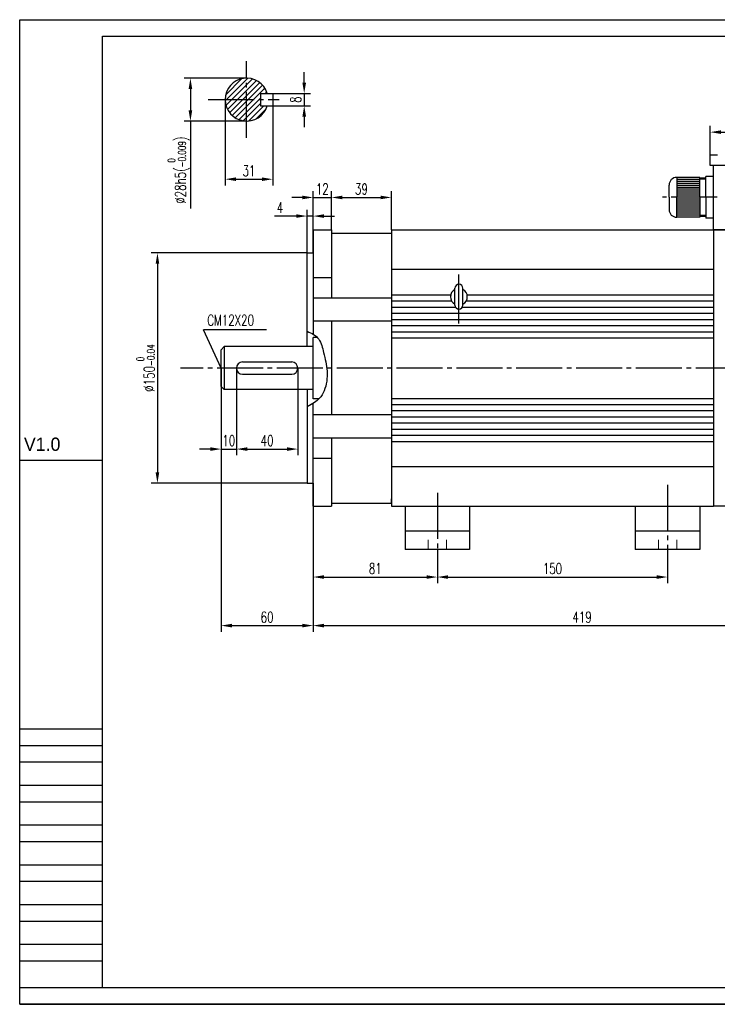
# Model space of a CAD drawing. Header units: inches. Extents: x -145 to 8431, y -8689 to -4411.
# Tile 1 of 14: x -145 to 309, y -8689 to -8048. Entities that reach past the tile are written whole.
import ezdxf

# ---------------------------------------------------------------- set-up
doc = ezdxf.new("R2010")
doc.units = ezdxf.units.IN
doc.header["$MEASUREMENT"] = 0
for name, pattern in [('CENTER', [50.8, 31.75, -6.35, 6.35, -6.35]), ('EB_DASHDOT', [39, 30, -3, 3, -3]), ('JIS_02_1.2', [2.5, 1.25, -1.25])]:
    doc.linetypes.add(name, pattern=pattern)
for name, color, linetype in [('1', 1, 'Continuous'), ('3中心线层', 4, 'CENTER'), ('尺寸线', 7, 'Continuous')]:
    doc.layers.add(name, color=color, linetype=linetype)
for name, color, linetype, lineweight in [('CAXA1', 1, 'EB_DASHDOT', 25), ('实线', 7, 'Continuous', 30), ('虚线', 7, 'JIS_02_1.2', 13)]:
    doc.layers.add(name, color=color, linetype=linetype, lineweight=lineweight)
doc.styles.add('wldj', font='txt.shx', dxfattribs={"width": 0.7, "bigfont": 'INTECAD.SHX'})
doc.dimstyles.new('半径标注', dxfattribs={"dimscale": 2, "dimtxt": 3.5, "dimasz": 3.5, "dimexe": 2, "dimexo": 0, "dimgap": 1, "dimtad": 1, "dimdec": 3, "dimdsep": 46, "dimtxsty": 'wldj', "dimcen": 0.09, "dimclrd": 1, "dimclre": 1, "dimclrt": 3, "dimazin": 2, "dimtfac": 0.7, "dimtdec": 3, "dimtmove": 0, "dimatfit": 3, "dimfxl": 1, "dimtzin": 0, "dimarcsym": 0})

# ---------------------------------------------------------------- blocks, each defined once
blk = doc.blocks.new('*D24')
at = {"color": 1, "lineweight": -2}
for p, q in [((-14.11, -8286.58), (-14.11, -8446.36)), ((45.89, -8364.58), (45.89, -8446.36)), ((-7.11, -8442.36), (38.89, -8442.36))]:
    blk.add_line(p, q, dxfattribs=at)
at = {"color": 1}
for points in [[(-7.11, -8441.19), (-7.11, -8443.53), (-14.11, -8442.36)], [(38.89, -8441.19), (38.89, -8443.53), (45.89, -8442.36)]]:
    blk.add_solid(points, dxfattribs=at)
at = {"layer": 'Defpoints', "color": 0}
for p in [(-14.11, -8286.58), (45.89, -8364.58), (45.89, -8442.36)]:
    blk.add_point(p, dxfattribs=at)
at = {"color": 3, "insert": (15.89, -8436.86), "char_height": 7, "attachment_point": 5, "style": 'wldj'}
blk.add_mtext('60', dxfattribs=at)
blk = doc.blocks.new('*D42')
at = {"color": 1, "lineweight": -2}
for p, q in [((465.01, -8274.58), (465.01, -8446.36)), ((45.89, -8364.58), (45.89, -8446.36)), ((52.89, -8442.36), (458.01, -8442.36))]:
    blk.add_line(p, q, dxfattribs=at)
at = {"color": 1}
for points in [[(52.89, -8441.19), (52.89, -8443.53), (45.89, -8442.36)], [(458.01, -8441.19), (458.01, -8443.53), (465.01, -8442.36)]]:
    blk.add_solid(points, dxfattribs=at)
at = {"layer": 'Defpoints', "color": 0}
for p in [(465.01, -8274.58), (45.89, -8364.58), (465.01, -8442.36)]:
    blk.add_point(p, dxfattribs=at)
at = {"color": 3, "insert": (221.21, -8436.86), "char_height": 7, "attachment_point": 5, "style": 'wldj'}
blk.add_mtext('419', dxfattribs=at)
blk = doc.blocks.new('*D25')
at = {"color": 1, "lineweight": -2}
for p, q in [((45.89, -8184.58), (45.89, -8159.4)), ((57.89, -8184.58), (57.89, -8159.4)), ((38.89, -8163.4), (31.89, -8163.4)), ((45.89, -8163.4), (57.89, -8163.4)), ((64.89, -8163.4), (71.89, -8163.4))]:
    blk.add_line(p, q, dxfattribs=at)
at = {"color": 1}
for points in [[(38.89, -8162.23), (38.89, -8164.57), (45.89, -8163.4)], [(64.89, -8162.23), (64.89, -8164.57), (57.89, -8163.4)]]:
    blk.add_solid(points, dxfattribs=at)
at = {"layer": 'Defpoints', "color": 0}
for p in [(57.89, -8163.4), (45.89, -8184.58), (57.89, -8184.58)]:
    blk.add_point(p, dxfattribs=at)
at = {"color": 3, "insert": (51.89, -8157.9), "char_height": 7, "attachment_point": 5, "style": 'wldj'}
blk.add_mtext('12', dxfattribs=at)
blk = doc.blocks.new('*D26')
at = {"color": 1, "lineweight": -2}
for p, q in [((57.89, -8184.58), (57.89, -8159.4)), ((96.89, -8184.58), (96.89, -8159.4)), ((64.89, -8163.4), (89.89, -8163.4))]:
    blk.add_line(p, q, dxfattribs=at)
at = {"color": 1}
for points in [[(64.89, -8162.23), (64.89, -8164.57), (57.89, -8163.4)], [(89.89, -8162.23), (89.89, -8164.57), (96.89, -8163.4)]]:
    blk.add_solid(points, dxfattribs=at)
at = {"layer": 'Defpoints', "color": 0}
for p in [(96.89, -8163.4), (57.89, -8184.58), (96.89, -8184.58)]:
    blk.add_point(p, dxfattribs=at)
at = {"color": 3, "insert": (77.39, -8157.9), "char_height": 7, "attachment_point": 5, "style": 'wldj'}
blk.add_mtext('39', dxfattribs=at)
blk = doc.blocks.new('*D27')
at = {"color": 1, "lineweight": -2}
for p, q in [((41.89, -8199.58), (-59.61, -8199.58)), ((-55.61, -8206.58), (-55.61, -8342.58)), ((41.89, -8349.58), (-59.61, -8349.58))]:
    blk.add_line(p, q, dxfattribs=at)
at = {"color": 1}
for points in [[(-56.77, -8206.58), (-54.44, -8206.58), (-55.61, -8199.58)], [(-56.77, -8342.58), (-54.44, -8342.58), (-55.61, -8349.58)]]:
    blk.add_solid(points, dxfattribs=at)
at = {"layer": 'Defpoints', "color": 0}
for p in [(41.89, -8199.58), (-55.61, -8349.58), (41.89, -8349.58)]:
    blk.add_point(p, dxfattribs=at)
at = {"color": 3, "insert": (-63.32, -8274.58), "char_height": 7, "attachment_point": 5, "rotation": 90, "style": 'wldj'}
blk.add_mtext('{\\Ftxt,intecad|c134;%%C150\\H0.7x;\\S 0^ -0.04;}', dxfattribs=at)
blk = doc.blocks.new('*D47')
at = {"color": 1, "lineweight": -2}
for p, q in [((41.89, -8199.58), (41.89, -8171.52)), ((45.89, -8199.58), (45.89, -8171.52)), ((34.89, -8175.52), (20.63, -8175.52)), ((45.89, -8175.52), (41.89, -8175.52)), ((52.89, -8175.52), (59.89, -8175.52))]:
    blk.add_line(p, q, dxfattribs=at)
at = {"color": 1}
for points in [[(34.89, -8174.36), (34.89, -8176.69), (41.89, -8175.52)], [(52.89, -8174.36), (52.89, -8176.69), (45.89, -8175.52)]]:
    blk.add_solid(points, dxfattribs=at)
at = {"layer": 'Defpoints', "color": 0}
for p in [(41.89, -8175.52), (41.89, -8199.58), (45.89, -8199.58)]:
    blk.add_point(p, dxfattribs=at)
at = {"color": 3, "insert": (24.26, -8170.02), "char_height": 7, "attachment_point": 5, "style": 'wldj'}
blk.add_mtext('4', dxfattribs=at)
blk = doc.blocks.new('*D35')
at = {"color": 1, "lineweight": -2}
for p, q in [((45.89, -8364.58), (45.89, -8414.72)), ((126.89, -8398.26), (126.89, -8414.72)), ((52.89, -8410.72), (119.89, -8410.72))]:
    blk.add_line(p, q, dxfattribs=at)
at = {"color": 1}
for points in [[(52.89, -8409.55), (52.89, -8411.89), (45.89, -8410.72)], [(119.89, -8409.55), (119.89, -8411.89), (126.89, -8410.72)]]:
    blk.add_solid(points, dxfattribs=at)
at = {"layer": 'Defpoints', "color": 0}
for p in [(45.89, -8364.58), (126.89, -8398.26), (126.89, -8410.72)]:
    blk.add_point(p, dxfattribs=at)
at = {"color": 3, "insert": (86.39, -8405.22), "char_height": 7, "attachment_point": 5, "style": 'wldj'}
blk.add_mtext('81', dxfattribs=at)
blk = doc.blocks.new('*D36')
at = {"color": 1, "lineweight": -2}
for p, q in [((126.89, -8392.76), (126.89, -8414.72)), ((276.89, -8399.89), (276.89, -8414.72)), ((133.89, -8410.72), (269.89, -8410.72))]:
    blk.add_line(p, q, dxfattribs=at)
at = {"color": 1}
for points in [[(133.89, -8409.55), (133.89, -8411.89), (126.89, -8410.72)], [(269.89, -8409.55), (269.89, -8411.89), (276.89, -8410.72)]]:
    blk.add_solid(points, dxfattribs=at)
at = {"layer": 'Defpoints', "color": 0}
for p in [(126.89, -8392.76), (276.89, -8399.89), (276.89, -8410.72)]:
    blk.add_point(p, dxfattribs=at)
at = {"color": 3, "insert": (201.89, -8405.22), "char_height": 7, "attachment_point": 5, "style": 'wldj'}
blk.add_mtext('150', dxfattribs=at)
blk = doc.blocks.new('*D37')
at = {"color": 1, "lineweight": -2}
for p, q in [((-14.11, -8274.58), (-14.11, -8331.35)), ((-4.11, -8274.58), (-4.11, -8331.35)), ((-21.11, -8327.35), (-28.11, -8327.35)), ((-14.11, -8327.35), (-4.11, -8327.35)), ((2.89, -8327.35), (9.89, -8327.35))]:
    blk.add_line(p, q, dxfattribs=at)
at = {"color": 1}
for points in [[(-21.11, -8326.18), (-21.11, -8328.51), (-14.11, -8327.35)], [(2.89, -8326.18), (2.89, -8328.51), (-4.11, -8327.35)]]:
    blk.add_solid(points, dxfattribs=at)
at = {"layer": 'Defpoints', "color": 0}
for p in [(-14.11, -8274.58), (-4.11, -8274.58), (-4.11, -8327.35)]:
    blk.add_point(p, dxfattribs=at)
at = {"color": 3, "insert": (-9.11, -8321.85), "char_height": 7, "attachment_point": 5, "style": 'wldj'}
blk.add_mtext('10', dxfattribs=at)
blk = doc.blocks.new('*D38')
at = {"color": 1, "lineweight": -2}
for p, q in [((-4.11, -8274.58), (-4.11, -8331.35)), ((35.89, -8274.58), (35.89, -8331.35)), ((2.89, -8327.35), (28.89, -8327.35))]:
    blk.add_line(p, q, dxfattribs=at)
at = {"color": 1}
for points in [[(2.89, -8326.18), (2.89, -8328.51), (-4.11, -8327.35)], [(28.89, -8326.18), (28.89, -8328.51), (35.89, -8327.35)]]:
    blk.add_solid(points, dxfattribs=at)
at = {"layer": 'Defpoints', "color": 0}
for p in [(-4.11, -8274.58), (35.89, -8274.58), (35.89, -8327.35)]:
    blk.add_point(p, dxfattribs=at)
at = {"color": 3, "insert": (15.89, -8321.85), "char_height": 7, "attachment_point": 5, "style": 'wldj'}
blk.add_mtext('40', dxfattribs=at)
blk = doc.blocks.new('*D39')
at = {"color": 1, "lineweight": -2}
for p, q in [((2.55, -8085.66), (-38.12, -8085.66)), ((-34.12, -8092.66), (-34.12, -8106.66)), ((2.55, -8113.66), (-38.12, -8113.66)), ((-34.12, -8113.66), (-34.12, -8170.64))]:
    blk.add_line(p, q, dxfattribs=at)
at = {"color": 1}
for points in [[(-35.29, -8092.66), (-32.95, -8092.66), (-34.12, -8085.66)], [(-35.29, -8106.66), (-32.95, -8106.66), (-34.12, -8113.66)]]:
    blk.add_solid(points, dxfattribs=at)
at = {"layer": 'Defpoints', "color": 0}
for p in [(2.55, -8085.66), (-34.12, -8113.66), (2.55, -8113.66)]:
    blk.add_point(p, dxfattribs=at)
at = {"color": 3, "insert": (-41.84, -8145.65), "char_height": 7, "attachment_point": 5, "rotation": 90, "style": 'wldj'}
blk.add_mtext('{\\Ftxt,intecad|c134;%%C28h5(\\H0.7x;\\S 0^ -0.009;\\H1.429x;)}', dxfattribs=at)
blk = doc.blocks.new('*D40')
at = {"color": 1, "lineweight": -2}
for p, q in [((-11.45, -8099.66), (-11.45, -8155.51)), ((19.55, -8103.66), (19.55, -8155.51)), ((-4.45, -8151.51), (12.55, -8151.51))]:
    blk.add_line(p, q, dxfattribs=at)
at = {"color": 1}
for points in [[(-4.45, -8150.35), (-4.45, -8152.68), (-11.45, -8151.51)], [(12.55, -8150.35), (12.55, -8152.68), (19.55, -8151.51)]]:
    blk.add_solid(points, dxfattribs=at)
at = {"layer": 'Defpoints', "color": 0}
for p in [(-11.45, -8099.66), (19.55, -8103.66), (19.55, -8151.51)]:
    blk.add_point(p, dxfattribs=at)
at = {"color": 3, "insert": (4.05, -8146.01), "char_height": 7, "attachment_point": 5, "style": 'wldj'}
blk.add_mtext('{\\Ftxt,intecad|c134;31}', dxfattribs=at)
blk = doc.blocks.new('*D41')
at = {"color": 1, "lineweight": -2}
for p, q in [((40.07, -8088.66), (40.07, -8081.66)), ((19.55, -8095.66), (44.07, -8095.66)), ((40.07, -8095.66), (40.07, -8103.66)), ((19.55, -8103.66), (44.07, -8103.66)), ((40.07, -8110.66), (40.07, -8117.66))]:
    blk.add_line(p, q, dxfattribs=at)
at = {"color": 1}
for points in [[(38.9, -8088.66), (41.24, -8088.66), (40.07, -8095.66)], [(38.9, -8110.66), (41.24, -8110.66), (40.07, -8103.66)]]:
    blk.add_solid(points, dxfattribs=at)
at = {"layer": 'Defpoints', "color": 0}
for p in [(19.55, -8095.66), (19.55, -8103.66), (40.07, -8103.66)]:
    blk.add_point(p, dxfattribs=at)
at = {"color": 3, "insert": (34.57, -8099.66), "char_height": 7, "attachment_point": 5, "rotation": 90, "style": 'wldj'}
blk.add_mtext('{\\Ftxt,intecad|c134;8}', dxfattribs=at)
blk = doc.blocks.new('*D48')
at = {"color": 1, "lineweight": -2}
for p, q in [((304.69, -8135.58), (304.69, -8116.84)), ((311.69, -8120.84), (453.79, -8120.84)), ((460.79, -8135.58), (460.79, -8116.84))]:
    blk.add_line(p, q, dxfattribs=at)
at = {"color": 1}
for points in [[(311.69, -8119.68), (311.69, -8122.01), (304.69, -8120.84)], [(453.79, -8119.68), (453.79, -8122.01), (460.79, -8120.84)]]:
    blk.add_solid(points, dxfattribs=at)
at = {"layer": 'Defpoints', "color": 0}
for p in [(460.79, -8120.84), (304.69, -8135.58), (460.79, -8135.58)]:
    blk.add_point(p, dxfattribs=at)
at = {"color": 3, "insert": (382.74, -8115.34), "char_height": 7, "attachment_point": 5, "style": 'wldj'}
blk.add_mtext('{\\Ftxt,intecad|c134;160}', dxfattribs=at)

msp = doc.modelspace()

# ---------------------------------------------------------------- hatches: boundary and pattern name
h = msp.add_hatch()
h.set_pattern_fill('ANSI31', color=256, scale=20, style=0)
h.set_pattern_definition([(45, (0, 25.0143), (-1.76776695, 1.76776695), [])])
h.paths.add_polyline_path([(2.5463, -8099.6584), (2.5463, -8085.6584, 0.41421356), (-11.4537, -8099.6584)])
h.paths.add_polyline_path([(2.5463, -8099.6584), (11.5463, -8099.6584), (11.5463, -8095.6584), (15.9627, -8095.6584, 0.33167927), (2.5463, -8085.6584)])
h.paths.add_polyline_path([(2.5463, -8113.6584, 0.33167927), (15.9627, -8103.6584), (11.5463, -8103.6584), (11.5463, -8099.6584), (2.5463, -8099.6584)])
h.paths.add_polyline_path([(2.5463, -8099.6584), (-11.4537, -8099.6584, 0.41421356), (2.5463, -8113.6584)])

# ---------------------------------------------------------------- linework, layer by layer
for p, q in [((-145.398, -8689.0992), (-145.398, -8047.5792)), ((-145.398, -8047.5792), (761.802, -8047.5792)), ((11.5463, -8095.6584), (11.5463, -8103.6584)), ((11.5463, -8095.6584), (19.5463, -8095.6584)), ((19.5463, -8095.6584), (19.5463, -8103.6584)), ((11.5463, -8103.6584), (19.5463, -8103.6584)), ((45.8927, -8184.5834), (45.8927, -8252.5616)), ((57.8927, -8184.5834), (57.8927, -8229.0348)), ((57.8927, -8184.5834), (57.8927, -8229.0348)), ((96.8927, -8184.5834), (96.8927, -8364.5834)), ((96.8927, -8184.5834), (306.8927, -8184.5834)), ((306.8927, -8184.5834), (306.8927, -8364.5834)), ((57.8927, -8215.7555), (45.8927, -8215.7555)), ((138.2725, -8233.5685), (138.2725, -8222.5983)), ((143.513, -8233.5685), (143.513, -8222.5983)), ((96.8927, -8229.0348), (45.8927, -8229.0348)), ((96.8927, -8244.0348), (45.8927, -8244.0348)), ((57.8927, -8244.0348), (57.8927, -8305.1321)), ((57.8927, -8244.0348), (57.8927, -8305.1321)), ((48.5362, -8254.5834), (45.8927, -8254.5834)), ((-12.1073, -8260.5834), (-12.1073, -8288.5834)), ((-0.1073, -8270.5834), (31.8927, -8270.5834)), ((-0.1073, -8278.5834), (31.8927, -8278.5834)), ((49.7017, -8294.5834), (45.8927, -8294.5834)), ((96.8927, -8305.1321), (45.8927, -8305.1321)), ((96.8927, -8320.1321), (45.8927, -8320.1321)), ((57.8927, -8320.1321), (57.8927, -8364.5834)), ((-145.398, -8334.49), (-91.398, -8334.49)), ((57.8927, -8333.4114), (45.8927, -8333.4114)), ((96.8927, -8364.5834), (306.8927, -8364.5834)), ((105.8927, -8364.5834), (105.8927, -8392.7564)), ((147.8927, -8364.5834), (147.8927, -8392.7564)), ((255.8927, -8364.5834), (255.8927, -8392.7564)), ((297.8927, -8364.5834), (297.8927, -8392.7564)), ((347.8927, -8364.5829), (306.8927, -8364.5834)), ((147.8927, -8380.7564), (105.8927, -8380.7564)), ((297.8927, -8380.7564), (255.8927, -8380.7564)), ((147.8927, -8392.7564), (105.8927, -8392.7564)), ((297.8927, -8392.7564), (255.8927, -8392.7564)), ((-91.398, -8509.8192), (-145.398, -8509.8192)), ((-91.398, -8520.6192), (-145.398, -8520.6192)), ((-91.398, -8531.4192), (-145.398, -8531.4192)), ((-91.398, -8546.5392), (-145.398, -8546.5392)), ((-91.398, -8557.3392), (-145.398, -8557.3392)), ((-91.398, -8572.4592), (-145.398, -8572.4592)), ((-91.398, -8583.2592), (-145.398, -8583.2592)), ((-91.398, -8598.3792), (-145.398, -8598.3792)), ((-91.398, -8609.1792), (-145.398, -8609.1792)), ((-91.398, -8624.2992), (-145.398, -8624.2992)), ((-91.398, -8635.0992), (-145.398, -8635.0992)), ((-91.398, -8650.2192), (-145.398, -8650.2192)), ((-91.398, -8661.0192), (-145.398, -8661.0192)), ((-91.398, -8678.2992), (-145.398, -8678.2992)), ((761.802, -8689.0992), (-145.398, -8689.0992)), ((-145.398, -8689.0992), (761.802, -8689.0992)), ((-145.398, -8689.0992), (761.802, -8689.0992))]:
    msp.add_line(p, q)
at = {"color": 3}
for p in [(-14.1073, -8274.5834), (15.4836, -8249.7019)]:
    msp.add_line(p, (-25.5006, -8249.7019), dxfattribs=at)
at = {"lineweight": 25}
for p, q in [((-14.1073, -8262.5834), (-12.1073, -8260.5834)), ((-14.1073, -8286.5834), (-12.1073, -8288.5834))]:
    msp.add_line(p, q, dxfattribs=at)
for centre, radius, start, end in [((2.5463, -8099.6584), 14, 16.6015496, 343.3984504), ((140.8927, -8228.0834), 5.4851, 118.5356154, 241.4643846), ((140.8927, -8222.5983), 2.6202, 0, 180), ((140.8927, -8228.0834), 5.4851, 298.5356154, 61.4643846), ((140.8927, -8233.5685), 2.6202, 180, 0), ((-0.1073, -8274.5834), 4, 90, 270), ((31.8927, -8274.5834), 4, 270, 90)]:
    msp.add_arc(centre, radius, start, end)
at = {"color": 3}
msp.add_open_spline([(41.8927, -8250.5767), (44.9267, -8251.8725), (50.5982, -8254.8153), (52.8435, -8265.7062), (55.7798, -8276.6177), (54.1509, -8289.4558), (49.5268, -8295.9139), (41.8927, -8299.7963)], degree=3, knots=[2.20344388, 2.20344388, 2.20344388, 2.20344388, 11.50222481, 20.85103938, 33.21893495, 46.15376002, 57.43613177, 57.43613177, 57.43613177, 57.43613177], dxfattribs=at)
at = {"layer": '1'}
for p, q in [((-91.398, -8678.2992), (-91.398, -8058.3792)), ((-91.398, -8058.3792), (751.002, -8058.3792)), ((751.002, -8678.2992), (-91.398, -8678.2992))]:
    msp.add_line(p, q, dxfattribs=at)
at = {"layer": '3中心线层'}
msp.add_line((140.8927, -8245.4249), (140.8927, -8208.8692), dxfattribs=at)
at = {"layer": 'CAXA1', "linetype": 'EB_DASHDOT', "lineweight": 25}
for p, q in [((2.5463, -8124.6584), (2.5463, -8074.6584)), ((-22.4537, -8099.6584), (23.635, -8099.6584)), ((309.2785, -8163.3075), (273.5628, -8163.3075)), ((481.2353, -8274.5834), (-40.6279, -8274.5834)), ((276.8927, -8350.6485), (276.8927, -8399.8917)), ((126.8927, -8355.8084), (126.8927, -8398.259))]:
    msp.add_line(p, q, dxfattribs=at)
at = {"layer": '实线'}
for p, q in [((304.6904, -8142.5834), (304.6904, -8135.5834)), ((304.6904, -8135.5834), (309.3927, -8135.5834)), ((382.8927, -8142.5834), (304.6904, -8142.5834)), ((306.8927, -8184.5834), (306.8927, -8142.5834)), ((45.8927, -8184.5834), (57.8927, -8184.5834)), ((382.8927, -8184.5834), (306.8927, -8184.5834)), ((306.8927, -8184.584), (348.0092, -8184.584)), ((57.8927, -8186.5834), (96.8927, -8186.5834)), ((96.8927, -8186.5834), (96.8927, -8189.3334)), ((41.8927, -8260.5834), (41.8927, -8199.5834)), ((41.8927, -8199.5834), (45.8927, -8199.5834)), ((306.8927, -8210.2926), (96.8927, -8210.2926)), ((96.8927, -8226.8581), (135.5463, -8226.8581)), ((146.2392, -8226.8581), (306.8927, -8226.8581)), ((96.8927, -8230.8581), (136.1612, -8230.8581)), ((96.8927, -8234.8581), (138.6118, -8234.8581)), ((143.1737, -8234.8581), (306.8927, -8234.8581)), ((145.6243, -8230.8581), (306.8927, -8230.8581)), ((96.8927, -8238.8581), (306.8927, -8238.8581)), ((96.8927, -8242.8581), (306.8927, -8242.8581)), ((96.8927, -8246.8581), (306.8927, -8246.8581)), ((45.8927, -8294.5834), (45.8927, -8254.5834)), ((96.8927, -8250.8581), (306.8927, -8250.8581)), ((96.8927, -8254.8581), (306.8927, -8254.8581)), ((-14.1073, -8286.5834), (-14.1073, -8262.5834)), ((-14.1073, -8286.5834), (-14.1073, -8262.5834)), ((45.8927, -8260.5834), (-12.1073, -8260.5834)), ((45.8927, -8288.5834), (-12.1073, -8288.5834)), ((41.8927, -8288.5834), (41.8927, -8349.5834)), ((96.8927, -8294.3088), (306.8927, -8294.3088)), ((45.8927, -8364.5834), (45.8927, -8297.536)), ((96.8927, -8298.3088), (306.8927, -8298.3088)), ((96.8927, -8302.3088), (306.8927, -8302.3088)), ((96.8927, -8306.3088), (306.8927, -8306.3088)), ((96.8927, -8310.3088), (306.8927, -8310.3088)), ((96.8927, -8314.3088), (306.8927, -8314.3088)), ((96.8927, -8318.3088), (306.8927, -8318.3088)), ((96.8927, -8322.3088), (306.8927, -8322.3088)), ((306.8927, -8338.8742), (96.8927, -8338.8742)), ((41.8927, -8349.5834), (45.8927, -8349.5834)), ((45.8927, -8349.5834), (45.8927, -8364.5834)), ((45.8927, -8364.5834), (57.8927, -8364.5834)), ((57.8927, -8362.5834), (96.8927, -8362.5834)), ((96.8927, -8362.5834), (96.8927, -8359.8334))]:
    msp.add_line(p, q, dxfattribs=at)
at = {"layer": '实线', "color": 0}
for p, q in [((297.8927, -8150.3075), (282.8927, -8150.3075)), ((282.8927, -8150.3075), (282.8927, -8163.3075)), ((297.8927, -8151.6075), (282.8927, -8151.6075)), ((297.8927, -8152.9075), (282.8927, -8152.9075)), ((297.8927, -8163.3075), (297.8927, -8150.3075)), ((301.8927, -8150.8075), (297.8927, -8150.8075)), ((301.8927, -8163.3075), (301.8927, -8149.8075)), ((306.8927, -8149.8075), (301.8927, -8149.8075)), ((277.8927, -8163.3075), (277.8927, -8155.3075)), ((297.8927, -8154.2075), (282.8927, -8154.2075)), ((297.8927, -8155.5075), (282.8927, -8155.5075)), ((297.8927, -8156.8075), (282.8927, -8156.8075)), ((297.8927, -8158.1075), (282.8927, -8158.1075)), ((297.8927, -8159.4075), (282.8927, -8159.4075)), ((277.8927, -8163.3075), (277.8927, -8171.3075)), ((297.8927, -8160.7075), (282.8927, -8160.7075)), ((297.8927, -8162.0075), (282.8927, -8162.0075)), ((282.8927, -8176.3075), (282.8927, -8163.3075)), ((297.8927, -8164.6075), (282.8927, -8164.6075)), ((297.8927, -8165.9075), (282.8927, -8165.9075)), ((297.8927, -8163.3075), (297.8927, -8176.3075)), ((301.8927, -8163.3075), (301.8927, -8176.8075)), ((297.8927, -8167.2075), (282.8927, -8167.2075)), ((297.8927, -8168.5075), (282.8927, -8168.5075)), ((297.8927, -8169.8075), (282.8927, -8169.8075)), ((297.8927, -8171.1075), (282.8927, -8171.1075)), ((297.8927, -8172.4075), (282.8927, -8172.4075)), ((297.8927, -8173.7075), (282.8927, -8173.7075)), ((297.8927, -8175.0075), (282.8927, -8175.0075)), ((297.8927, -8176.3075), (282.8927, -8176.3075)), ((301.8927, -8175.8075), (297.8927, -8175.8075)), ((306.8927, -8176.8075), (301.8927, -8176.8075))]:
    msp.add_line(p, q, dxfattribs=at)
for centre, start, end in [((282.8927, -8155.3075), 90, 180), ((282.8927, -8171.3075), 180, 270)]:
    msp.add_arc(centre, 5, start, end, dxfattribs=at)
at = {"layer": '尺寸线', "color": 0}
for p, q in [((301.8927, -8151.5575), (297.8927, -8151.5575)), ((301.8927, -8175.0575), (297.8927, -8175.0575))]:
    msp.add_line(p, q, dxfattribs=at)
at = {"layer": '尺寸线'}
for p in [(-14.1073, -8274.5834), (15.4836, -8249.7019)]:
    msp.add_line(p, (-25.5006, -8249.7019), dxfattribs=at)
at = {"layer": '虚线', "color": 2, "ltscale": 5}
for p, q in [((120.8927, -8392.7564), (120.8927, -8380.7564)), ((132.8927, -8392.7564), (132.8927, -8380.7564)), ((270.8927, -8392.7564), (270.8927, -8380.7564)), ((282.8927, -8392.7564), (282.8927, -8380.7564))]:
    msp.add_line(p, q, dxfattribs=at)

# ---------------------------------------------------------------- texts
at = {"color": 3, "insert": (-7.8992, -8243.3609), "char_height": 7, "attachment_point": 5, "style": 'wldj'}
msp.add_mtext('{\\Ftxt,intecad|c134;C}M12X20', dxfattribs=at)
at = {"layer": '尺寸线', "insert": (-142.6157, -8319.8546), "char_height": 8.64, "width": 54, "attachment_point": 1}
msp.add_mtext('V1.0', dxfattribs=at)

# ---------------------------------------------------------------- dimensions: what is measured, and where the dimension line sits
for base, p1, p2, text, picture, middle in [((40.0713, -8103.6584), (19.5463, -8095.6584), (19.5463, -8103.6584), '{\\Ftxt,intecad|c134;8}', '*D41', (34.5713, -8099.6584)), ((-34.1196, -8113.6584), (2.5463, -8085.6584), (2.5463, -8113.6584), '{\\Ftxt,intecad|c134;%%C28h5(\\H0.7x;\\S 0^ -0.009;\\H1.429x;)}', '*D39', (-41.8363, -8145.6478)), ((-55.6062, -8349.5834), (41.8927, -8199.5834), (41.8927, -8349.5834), '{\\Ftxt,intecad|c134;%%C150\\H0.7x;\\S 0^ -0.04;}', '*D27', (-63.3228, -8274.5834))]:
    dim = msp.add_linear_dim(base=base, p1=p1, p2=p2, angle=90, text=text, dimstyle='半径标注')
    dim.commit()
    dim.dimension.update_dxf_attribs({"geometry": picture, "text_midpoint": middle})
for base, p1, p2, text, picture, middle in [((19.5463, -8151.514), (-11.4537, -8099.6584), (19.5463, -8103.6584), '{\\Ftxt,intecad|c134;31}', '*D40', (4.0463, -8146.014)), ((460.7915, -8120.8441), (304.6904, -8135.5834), (460.7915, -8135.5834), '{\\Ftxt,intecad|c134;160}', '*D48', (382.741, -8115.3441)), ((276.8927, -8410.7191), (126.8927, -8392.7564), (276.8927, -8399.8917), '150', '*D36', (201.8927, -8405.2191))]:
    dim = msp.add_linear_dim(base=base, p1=p1, p2=p2, text=text, dimstyle='半径标注')
    dim.commit()
    dim.dimension.update_dxf_attribs({"geometry": picture, "text_midpoint": middle})
for base, p1, p2, picture, middle in [((57.8927, -8163.399), (45.8927, -8184.5834), (57.8927, -8184.5834), '*D25', (51.8927, -8157.899)), ((96.8927, -8163.399), (57.8927, -8184.5834), (96.8927, -8184.5834), '*D26', (77.3927, -8157.899)), ((41.8927, -8175.5226), (45.8927, -8199.5834), (41.8927, -8199.5834), '*D47', (24.2594, -8170.0226)), ((-4.1073, -8327.3452), (-14.1073, -8274.5834), (-4.1073, -8274.5834), '*D37', (-9.1073, -8321.8452)), ((35.8927, -8327.3452), (-4.1073, -8274.5834), (35.8927, -8274.5834), '*D38', (15.8927, -8321.8452)), ((45.8927, -8442.3596), (-14.1073, -8286.5834), (45.8927, -8364.5834), '*D24', (15.8927, -8436.8596)), ((126.8927, -8410.7191), (45.8927, -8364.5834), (126.8927, -8398.259), '*D35', (86.3927, -8405.2191))]:
    dim = msp.add_linear_dim(base=base, p1=p1, p2=p2, dimstyle='半径标注')
    dim.commit()
    dim.dimension.update_dxf_attribs({"geometry": picture, "text_midpoint": middle})
dim = msp.add_linear_dim(base=(465.0092, -8442.3596), p1=(45.8927, -8364.5834), p2=(465.0092, -8274.5832), text='419', dimstyle='半径标注')
dim.commit()
dim.dimension.update_dxf_attribs({"geometry": '*D42', "text_midpoint": (221.2131, -8442.3596), "dimtype": 160})

doc.saveas('drawing.dxf')
